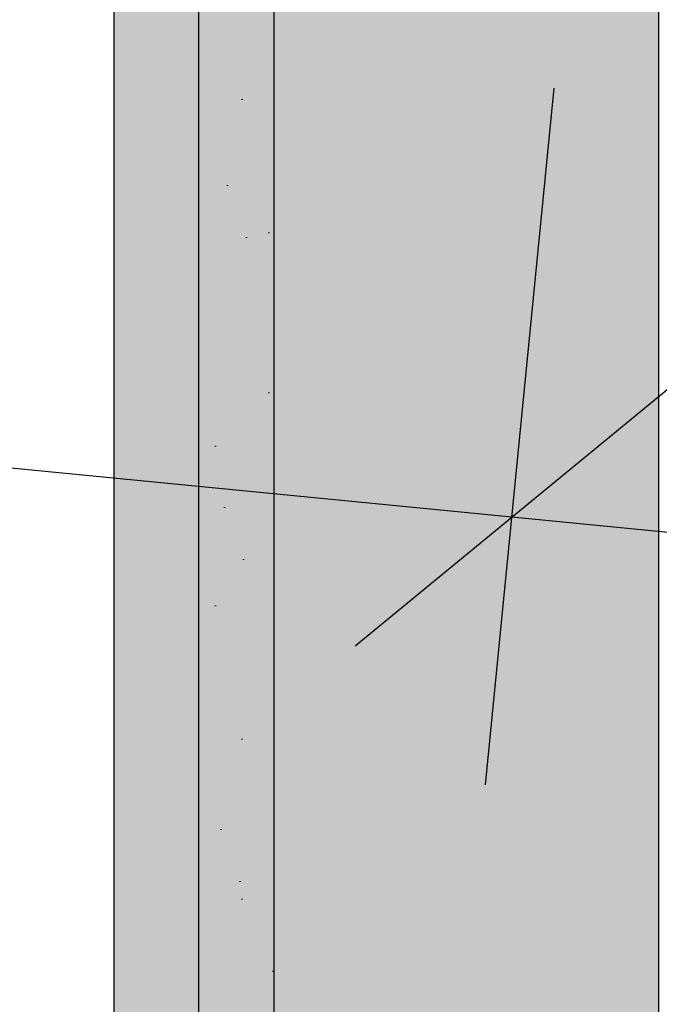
# Model space of a CAD drawing. Header units: millimetres. Extents: x -23738 to 4435, y -2716 to 20653.
# Tile 122 of 160: x -768 to -322, y 6171 to 6857. Entities that reach past the tile are written whole.
import ezdxf

# ---------------------------------------------------------------- set-up
doc = ezdxf.new("R2010")
doc.units = ezdxf.units.MM
doc.header["$MEASUREMENT"] = 0
for name, color, linetype in [('9._POHLED ZÁPADNÍ_2_Nové_Konstrukce - nosné', 7, 'Continuous'), ('9._POHLED ZÁPADNÍ_2_Nové_Kóty - SP', 7, 'Continuous'), ('9._POHLED ZÁPADNÍ_2_Nové_Situace - terén', 7, 'Continuous'), ('9._POHLED ZÁPADNÍ_2_Nové_Výplně – Řezové', 7, 'Continuous')]:
    doc.layers.add(name, color=color, linetype=linetype)

msp = doc.modelspace()

# ---------------------------------------------------------------- hatches: boundary and pattern name
at = {"layer": '9._POHLED ZÁPADNÍ_2_Nové_Výplně – Řezové', "linetype": 'Continuous', "lineweight": 0, "true_color": 0xf2b2b2}
msp.add_hatch(color=9, dxfattribs=at).paths.add_polyline_path([(-702.1, 7596.33), (-702.01, 4499.13), (-322.01, 4499.14), (-322.1, 7556.65)])
at = {"layer": '9._POHLED ZÁPADNÍ_2_Nové_Výplně – Řezové', "linetype": 'Continuous', "lineweight": 20, "true_color": 0xffaaaa}
h = msp.add_hatch(dxfattribs=at)
h.set_pattern_fill('Omítka_02_0002', color=21, style=0, pattern_type=2)
h.set_pattern_definition([(45, (0, 175), (-55.6847, 55.6847), [0, -52.5, 0, -78.75]), (110, (175, 175), (74.0008, 26.9341), [0, -38.5, 0, -66.5])])
h.paths.add_polyline_path([(-642.92, 6023.68), (-590.2, 6023.68), (-590.26, 7465.12), (-642.99, 7465.12)])

# ---------------------------------------------------------------- linework, layer by layer
at = {"layer": '9._POHLED ZÁPADNÍ_2_Nové_Konstrukce - nosné', "color": 1, "linetype": 'Continuous', "lineweight": 25, "flags": 128}
for points in [[(-702.1, 7596.33), (-702.01, 4499.13)], [(-322.01, 4499.14), (-322.1, 7556.65)]]:
    msp.add_lwpolyline(points, dxfattribs=at)
at = {"layer": '9._POHLED ZÁPADNÍ_2_Nové_Kóty - SP', "color": 1, "linetype": 'Continuous', "lineweight": 25}
for p, q in [((-4737.01, 6934.57), (-424.55, 6510.82)), ((-442.89, 6324.22), (-395.21, 6809.38)), ((-533.85, 6421.08), (-315.25, 6600.56)), ((-424.55, 6510.82), (-275.27, 6496.15))]:
    msp.add_line(p, q, dxfattribs=at)
at = {"layer": '9._POHLED ZÁPADNÍ_2_Nové_Situace - terén', "color": 1, "linetype": 'Continuous', "lineweight": 25, "flags": 128}
msp.add_lwpolyline([(-642.92, 6023.68), (-590.2, 6023.68), (-590.26, 7465.12), (-642.99, 7465.12)], close=True, dxfattribs=at)

doc.saveas('drawing.dxf')
